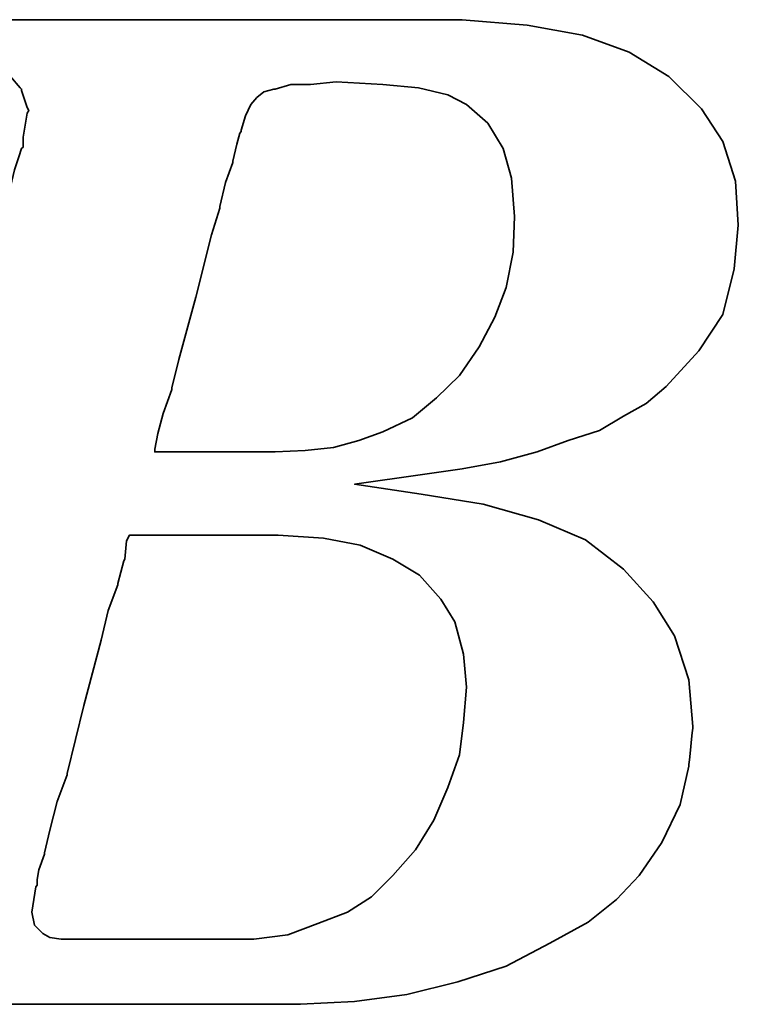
# Model space of a CAD drawing. Header units: millimetres. Extents: x 41.9 to 103.3, y 45.9 to 94.9.
# Tile 23 of 52: x 90.746 to 91.33, y 65.377 to 66.177. Entities that reach past the tile are written whole.
import ezdxf

# ---------------------------------------------------------------- set-up
doc = ezdxf.new("R2010")
doc.units = ezdxf.units.MM
doc.header["$LTSCALE"] = 0.1
doc.layers.add('layer 1', color=7, linetype='CONTINUOUS')

msp = doc.modelspace()

# ---------------------------------------------------------------- linework, layer by layer
at = {"layer": 'layer 1', "color": 7, "lineweight": 35}
for points, knots in [([(90.58583, 65.46464), (90.58583, 65.46464), (90.57671, 65.44388), (90.57671, 65.44388), (90.57671, 65.44388), (90.57671, 65.44388), (90.57551, 65.4416), (90.57551, 65.4416), (90.57551, 65.4416), (90.57551, 65.4416), (90.57551, 65.4404), (90.57551, 65.4404), (90.57551, 65.4404), (90.57551, 65.4404), (90.56183, 65.42672), (90.56183, 65.42672), (90.56183, 65.42672), (90.56183, 65.42672), (90.56063, 65.42672), (90.56063, 65.42672), (90.56063, 65.42672), (90.56063, 65.42672), (90.55943, 65.42552), (90.55943, 65.42552), (90.55943, 65.42552), (90.55943, 65.42552), (90.54095, 65.41628), (90.54095, 65.41628), (90.54095, 65.41628), (90.54095, 65.41628), (90.53879, 65.41628), (90.53879, 65.41628), (90.53879, 65.41628), (90.53879, 65.41628), (90.53759, 65.4152), (90.53759, 65.4152), (90.53759, 65.4152), (90.53759, 65.4152), (90.51671, 65.4128), (90.51671, 65.4128), (90.51671, 65.4128), (90.51671, 65.4128), (90.51575, 65.4128), (90.51575, 65.4128), (90.51575, 65.4128), (90.51575, 65.4128), (90.51335, 65.4128), (90.51335, 65.4128), (90.51335, 65.4128), (90.51335, 65.4128), (90.50639, 65.4128), (90.50639, 65.4128), (90.50639, 65.4128), (90.50639, 65.4128), (90.48791, 65.4128), (90.48791, 65.4128), (90.48791, 65.4128), (90.48791, 65.4128), (90.46967, 65.4128), (90.46967, 65.4128), (90.46967, 65.4128), (90.46967, 65.4128), (90.46727, 65.4128), (90.46727, 65.4128), (90.46727, 65.4128), (90.46727, 65.4128), (90.46727, 65.41172), (90.46727, 65.41172), (90.46727, 65.41172), (90.46727, 65.41172), (90.46607, 65.41052), (90.46607, 65.41052), (90.46607, 65.41052), (90.46607, 65.41052), (90.46151, 65.39336), (90.46151, 65.39336), (90.46151, 65.39336), (90.46151, 65.39336), (90.45815, 65.37716), (90.45815, 65.37716), (90.45815, 65.37716), (90.45815, 65.37716), (90.46031, 65.37716), (90.46031, 65.37716), (90.46031, 65.37716), (90.46031, 65.37716), (90.46967, 65.37716), (90.46967, 65.37716), (90.46967, 65.37716), (90.46967, 65.37716), (90.49487, 65.37716), (90.49487, 65.37716), (90.49487, 65.37716), (90.49487, 65.37716), (90.52955, 65.37716), (90.52955, 65.37716), (90.52955, 65.37716), (90.52955, 65.37716), (90.56855, 65.37716), (90.56855, 65.37716), (90.56855, 65.37716), (90.56855, 65.37716), (90.61463, 65.37716), (90.61463, 65.37716), (90.61463, 65.37716), (90.61463, 65.37716), (90.70919, 65.37716), (90.70919, 65.37716), (90.70919, 65.37716), (90.70919, 65.37716), (90.80591, 65.37716), (90.80591, 65.37716), (90.80591, 65.37716), (90.80591, 65.37716), (90.85199, 65.37716), (90.85199, 65.37716), (90.85199, 65.37716), (90.85199, 65.37716), (90.89111, 65.37716), (90.89111, 65.37716), (90.89111, 65.37716), (90.89111, 65.37716), (90.92567, 65.37716), (90.92567, 65.37716), (90.92567, 65.37716), (90.92567, 65.37716), (90.95087, 65.37716), (90.95087, 65.37716), (90.95087, 65.37716), (90.95087, 65.37716), (90.96023, 65.37716), (90.96023, 65.37716), (90.96023, 65.37716), (90.96023, 65.37716), (90.96719, 65.37716), (90.96719, 65.37716), (90.96719, 65.37716), (90.96719, 65.37716), (90.97175, 65.37716), (90.97175, 65.37716), (90.97175, 65.37716), (90.97175, 65.37716), (90.97391, 65.37716), (90.97391, 65.37716), (90.97391, 65.37716), (90.97391, 65.37716), (91.01783, 65.37944), (91.01783, 65.37944), (91.01783, 65.37944), (91.01783, 65.37944), (91.06031, 65.3852), (91.06031, 65.3852), (91.06031, 65.3852), (91.06031, 65.3852), (91.10183, 65.39552), (91.10183, 65.39552), (91.10183, 65.39552), (91.10183, 65.39552), (91.14095, 65.40824), (91.14095, 65.40824), (91.14095, 65.40824), (91.14095, 65.40824), (91.17671, 65.42672), (91.17671, 65.42672), (91.17671, 65.42672), (91.17671, 65.42672), (91.20767, 65.44388), (91.20767, 65.44388), (91.20767, 65.44388), (91.20767, 65.44388), (91.23071, 65.46236), (91.23071, 65.46236), (91.23071, 65.46236), (91.23071, 65.46236), (91.24919, 65.48192), (91.24919, 65.48192), (91.24919, 65.48192), (91.24919, 65.48192), (91.26767, 65.50856), (91.26767, 65.50856), (91.26767, 65.50856), (91.26767, 65.50856), (91.28255, 65.53952), (91.28255, 65.53952), (91.28255, 65.53952), (91.28255, 65.53952), (91.28951, 65.57072), (91.28951, 65.57072), (91.28951, 65.57072), (91.28951, 65.57072), (91.29287, 65.60288), (91.29287, 65.60288), (91.29287, 65.60288), (91.29287, 65.60288), (91.28951, 65.6408), (91.28951, 65.6408), (91.28951, 65.6408), (91.28951, 65.6408), (91.27799, 65.67656), (91.27799, 65.67656), (91.27799, 65.67656), (91.27799, 65.67656), (91.26071, 65.70416), (91.26071, 65.70416), (91.26071, 65.70416), (91.26071, 65.70416), (91.23647, 65.7308), (91.23647, 65.7308), (91.23647, 65.7308), (91.23647, 65.7308), (91.20551, 65.7548), (91.20551, 65.7548), (91.20551, 65.7548), (91.20551, 65.7548), (91.16735, 65.771), (91.16735, 65.771), (91.16735, 65.771), (91.16735, 65.771), (91.12247, 65.7836), (91.12247, 65.7836), (91.12247, 65.7836), (91.12247, 65.7836), (91.07183, 65.79176), (91.07183, 65.79176), (91.07183, 65.79176), (91.07183, 65.79176), (91.01783, 65.79992), (91.01783, 65.79992), (91.01783, 65.79992), (91.01783, 65.79992), (91.07303, 65.80784), (91.07303, 65.80784), (91.07303, 65.80784), (91.07303, 65.80784), (91.10519, 65.8124), (91.10519, 65.8124), (91.10519, 65.8124), (91.10519, 65.8124), (91.13639, 65.81816), (91.13639, 65.81816), (91.13639, 65.81816), (91.13639, 65.81816), (91.16639, 65.8262), (91.16639, 65.8262), (91.16639, 65.8262), (91.16639, 65.8262), (91.19159, 65.83544), (91.19159, 65.83544), (91.19159, 65.83544), (91.19159, 65.83544), (91.21703, 65.8436), (91.21703, 65.8436), (91.21703, 65.8436), (91.21703, 65.8436), (91.23647, 65.85512), (91.23647, 65.85512), (91.23647, 65.85512), (91.23647, 65.85512), (91.25495, 65.86544), (91.25495, 65.86544), (91.25495, 65.86544), (91.25495, 65.86544), (91.27115, 65.87936), (91.27115, 65.87936), (91.27115, 65.87936), (91.27115, 65.87936), (91.29767, 65.90816), (91.29767, 65.90816), (91.29767, 65.90816), (91.29767, 65.90816), (91.31711, 65.93792), (91.31711, 65.93792), (91.31711, 65.93792), (91.31711, 65.93792), (91.32647, 65.97488), (91.32647, 65.97488), (91.32647, 65.97488), (91.32647, 65.97488), (91.32983, 66.01052), (91.32983, 66.01052), (91.32983, 66.01052), (91.32983, 66.01052), (91.32743, 66.04616), (91.32743, 66.04616), (91.32743, 66.04616), (91.32743, 66.04616), (91.31711, 66.07856), (91.31711, 66.07856), (91.31711, 66.07856), (91.31711, 66.07856), (91.29983, 66.10496), (91.29983, 66.10496), (91.29983, 66.10496), (91.29983, 66.10496), (91.27331, 66.13136), (91.27331, 66.13136), (91.27331, 66.13136), (91.27331, 66.13136), (91.24115, 66.15104), (91.24115, 66.15104), (91.24115, 66.15104), (91.24115, 66.15104), (91.20311, 66.16496), (91.20311, 66.16496), (91.20311, 66.16496), (91.20311, 66.16496), (91.15823, 66.17288), (91.15823, 66.17288), (91.15823, 66.17288), (91.15823, 66.17288), (91.10519, 66.17744), (91.10519, 66.17744), (91.10519, 66.17744), (91.10519, 66.17744), (91.10063, 66.17744), (91.10063, 66.17744), (91.10063, 66.17744), (91.10063, 66.17744), (91.08455, 66.17744), (91.08455, 66.17744), (91.08455, 66.17744), (91.08455, 66.17744), (91.06151, 66.17744), (91.06151, 66.17744), (91.06151, 66.17744), (91.06151, 66.17744), (91.03151, 66.17744), (91.03151, 66.17744), (91.03151, 66.17744), (91.03151, 66.17744), (90.99479, 66.17744), (90.99479, 66.17744), (90.99479, 66.17744), (90.99479, 66.17744), (90.95567, 66.17744), (90.95567, 66.17744), (90.95567, 66.17744), (90.95567, 66.17744), (90.86795, 66.17744), (90.86795, 66.17744), (90.86795, 66.17744), (90.86795, 66.17744), (90.78047, 66.17744), (90.78047, 66.17744), (90.78047, 66.17744), (90.78047, 66.17744), (90.74135, 66.17744), (90.74135, 66.17744), (90.74135, 66.17744), (90.74135, 66.17744), (90.70463, 66.17744), (90.70463, 66.17744), (90.70463, 66.17744), (90.70463, 66.17744), (90.67463, 66.17744), (90.67463, 66.17744), (90.67463, 66.17744), (90.67463, 66.17744), (90.65051, 66.17744), (90.65051, 66.17744), (90.65051, 66.17744), (90.65051, 66.17744), (90.63767, 66.17744), (90.63767, 66.17744), (90.63767, 66.17744), (90.63767, 66.17744), (90.63767, 66.17636), (90.63767, 66.17636), (90.63767, 66.17636), (90.63767, 66.17636), (90.63647, 66.17528), (90.63647, 66.17528), (90.63647, 66.17528), (90.63647, 66.17528), (90.63191, 66.1568), (90.63191, 66.1568), (90.63191, 66.1568), (90.63191, 66.1568), (90.62855, 66.14192), (90.62855, 66.14192), (90.62855, 66.14192), (90.62855, 66.14192), (90.65375, 66.14192), (90.65375, 66.14192), (90.65375, 66.14192), (90.65375, 66.14192), (90.67679, 66.14192), (90.67679, 66.14192), (90.67679, 66.14192), (90.67679, 66.14192), (90.68387, 66.14192), (90.68387, 66.14192), (90.68387, 66.14192), (90.68387, 66.14192), (90.68603, 66.14192), (90.68603, 66.14192), (90.68603, 66.14192), (90.68603, 66.14192), (90.70223, 66.14192), (90.70223, 66.14192), (90.70223, 66.14192), (90.70223, 66.14192), (90.70343, 66.14192), (90.70343, 66.14192), (90.70343, 66.14192), (90.70343, 66.14192), (90.70463, 66.1406), (90.70463, 66.1406), (90.70463, 66.1406), (90.70463, 66.1406), (90.71495, 66.13832), (90.71495, 66.13832), (90.71495, 66.13832), (90.71495, 66.13832), (90.72647, 66.13616), (90.72647, 66.13616), (90.72647, 66.13616), (90.72647, 66.13616), (90.72743, 66.13616), (90.72743, 66.13616), (90.72743, 66.13616), (90.72743, 66.13616), (90.73439, 66.13376), (90.73439, 66.13376), (90.73439, 66.13376), (90.73439, 66.13376), (90.73679, 66.13376), (90.73679, 66.13376), (90.73679, 66.13376), (90.73679, 66.13376), (90.73799, 66.13136), (90.73799, 66.13136), (90.73799, 66.13136), (90.73799, 66.13136), (90.74591, 66.12212), (90.74591, 66.12212), (90.74591, 66.12212), (90.74591, 66.12212), (90.74711, 66.12104), (90.74711, 66.12104), (90.74711, 66.12104), (90.74711, 66.12104), (90.74711, 66.11984), (90.74711, 66.11984), (90.74711, 66.11984), (90.74711, 66.11984), (90.75167, 66.10616), (90.75167, 66.10616), (90.75167, 66.10616), (90.75167, 66.10616), (90.75287, 66.10376), (90.75287, 66.10376), (90.75287, 66.10376), (90.75287, 66.10376), (90.75167, 66.1016), (90.75167, 66.1016), (90.75167, 66.1016), (90.75167, 66.1016), (90.74831, 66.08192), (90.74831, 66.08192), (90.74831, 66.08192), (90.74831, 66.08192), (90.74831, 66.07496), (90.74831, 66.07496), (90.74831, 66.07496), (90.74831, 66.07496), (90.74831, 66.07376), (90.74831, 66.07376), (90.74831, 66.07376), (90.74831, 66.07376), (90.74711, 66.0728), (90.74711, 66.0728), (90.74711, 66.0728), (90.74711, 66.0728), (90.74483, 66.06584), (90.74483, 66.06584), (90.74483, 66.06584), (90.74483, 66.06584), (90.74135, 66.05552), (90.74135, 66.05552), (90.74135, 66.05552), (90.74135, 66.05552), (90.73799, 66.0416), (90.73799, 66.0416), (90.73799, 66.0416), (90.73799, 66.0416), (90.73319, 66.02552), (90.73319, 66.02552), (90.73319, 66.02552), (90.73319, 66.02552), (90.72287, 65.98628), (90.72287, 65.98628), (90.72287, 65.98628), (90.72287, 65.98628), (90.71039, 65.93792), (90.71039, 65.93792), (90.71039, 65.93792), (90.71039, 65.93792), (90.69647, 65.88608), (90.69647, 65.88608), (90.69647, 65.88608), (90.69647, 65.88608), (90.66647, 65.77436), (90.66647, 65.77436), (90.66647, 65.77436), (90.66647, 65.77436), (90.63647, 65.66168), (90.63647, 65.66168), (90.63647, 65.66168), (90.63647, 65.66168), (90.62279, 65.60864), (90.62279, 65.60864), (90.62279, 65.60864), (90.62279, 65.60864), (90.61007, 65.56256), (90.61007, 65.56256), (90.61007, 65.56256), (90.61007, 65.56256), (90.59975, 65.52332), (90.59975, 65.52332), (90.59975, 65.52332), (90.59975, 65.52332), (90.59627, 65.50724), (90.59627, 65.50724), (90.59627, 65.50724), (90.59627, 65.50724), (90.59279, 65.49236), (90.59279, 65.49236), (90.59279, 65.49236), (90.59279, 65.49236), (90.59279, 65.49128), (90.59279, 65.49128), (90.59279, 65.49128), (90.59279, 65.49128), (90.58943, 65.48192), (90.58943, 65.48192), (90.58943, 65.48192), (90.58943, 65.48192), (90.58703, 65.47268), (90.58703, 65.47268), (90.58703, 65.47268), (90.58703, 65.47268), (90.58703, 65.4692), (90.58703, 65.4692), (90.58703, 65.4692), (90.58703, 65.4692), (90.58703, 65.46704), (90.58703, 65.46704), (90.58703, 65.46704), (90.58703, 65.46704), (90.58703, 65.46584), (90.58703, 65.46584), (90.58703, 65.46584), (90.58703, 65.46584), (90.58583, 65.46464), (90.58583, 65.46464)], [0, 0, 0, 0, 0.007194, 0.007194, 0.007194, 0.007194, 0.014388, 0.014388, 0.014388, 0.014388, 0.021583, 0.021583, 0.021583, 0.021583, 0.028777, 0.028777, 0.028777, 0.028777, 0.035971, 0.035971, 0.035971, 0.035971, 0.043165, 0.043165, 0.043165, 0.043165, 0.05036, 0.05036, 0.05036, 0.05036, 0.057554, 0.057554, 0.057554, 0.057554, 0.064748, 0.064748, 0.064748, 0.064748, 0.071942, 0.071942, 0.071942, 0.071942, 0.079137, 0.079137, 0.079137, 0.079137, 0.086331, 0.086331, 0.086331, 0.086331, 0.093525, 0.093525, 0.093525, 0.093525, 0.100719, 0.100719, 0.100719, 0.100719, 0.107914, 0.107914, 0.107914, 0.107914, 0.115108, 0.115108, 0.115108, 0.115108, 0.122302, 0.122302, 0.122302, 0.122302, 0.129496, 0.129496, 0.129496, 0.129496, 0.136691, 0.136691, 0.136691, 0.136691, 0.143885, 0.143885, 0.143885, 0.143885, 0.151079, 0.151079, 0.151079, 0.151079, 0.158273, 0.158273, 0.158273, 0.158273, 0.165468, 0.165468, 0.165468, 0.165468, 0.172662, 0.172662, 0.172662, 0.172662, 0.179856, 0.179856, 0.179856, 0.179856, 0.18705, 0.18705, 0.18705, 0.18705, 0.194245, 0.194245, 0.194245, 0.194245, 0.201439, 0.201439, 0.201439, 0.201439, 0.208633, 0.208633, 0.208633, 0.208633, 0.215827, 0.215827, 0.215827, 0.215827, 0.223022, 0.223022, 0.223022, 0.223022, 0.230216, 0.230216, 0.230216, 0.230216, 0.23741, 0.23741, 0.23741, 0.23741, 0.244604, 0.244604, 0.244604, 0.244604, 0.251799, 0.251799, 0.251799, 0.251799, 0.258993, 0.258993, 0.258993, 0.258993, 0.266187, 0.266187, 0.266187, 0.266187, 0.273381, 0.273381, 0.273381, 0.273381, 0.280576, 0.280576, 0.280576, 0.280576, 0.28777, 0.28777, 0.28777, 0.28777, 0.294964, 0.294964, 0.294964, 0.294964, 0.302158, 0.302158, 0.302158, 0.302158, 0.309353, 0.309353, 0.309353, 0.309353, 0.316547, 0.316547, 0.316547, 0.316547, 0.323741, 0.323741, 0.323741, 0.323741, 0.330935, 0.330935, 0.330935, 0.330935, 0.338129, 0.338129, 0.338129, 0.33813, 0.345324, 0.345324, 0.345324, 0.345324, 0.352518, 0.352518, 0.352518, 0.352518, 0.359712, 0.359712, 0.359712, 0.359712, 0.366906, 0.366906, 0.366906, 0.366906, 0.374101, 0.374101, 0.374101, 0.374101, 0.381295, 0.381295, 0.381295, 0.381295, 0.388489, 0.388489, 0.388489, 0.388489, 0.395683, 0.395683, 0.395683, 0.395683, 0.402878, 0.402878, 0.402878, 0.402878, 0.410072, 0.410072, 0.410072, 0.410072, 0.417266, 0.417266, 0.417266, 0.417266, 0.42446, 0.42446, 0.42446, 0.42446, 0.431655, 0.431655, 0.431655, 0.431655, 0.438849, 0.438849, 0.438849, 0.438849, 0.446043, 0.446043, 0.446043, 0.446043, 0.453237, 0.453237, 0.453237, 0.453237, 0.460432, 0.460432, 0.460432, 0.460432, 0.467626, 0.467626, 0.467626, 0.467626, 0.47482, 0.47482, 0.47482, 0.47482, 0.482014, 0.482014, 0.482014, 0.482014, 0.489209, 0.489209, 0.489209, 0.489209, 0.496403, 0.496403, 0.496403, 0.496403, 0.503597, 0.503597, 0.503597, 0.503597, 0.510791, 0.510791, 0.510791, 0.510791, 0.517986, 0.517986, 0.517986, 0.517986, 0.52518, 0.52518, 0.52518, 0.52518, 0.532374, 0.532374, 0.532374, 0.532374, 0.539568, 0.539568, 0.539568, 0.539568, 0.546763, 0.546763, 0.546763, 0.546763, 0.553957, 0.553957, 0.553957, 0.553957, 0.561151, 0.561151, 0.561151, 0.561151, 0.568345, 0.568345, 0.568345, 0.568345, 0.57554, 0.57554, 0.57554, 0.57554, 0.582734, 0.582734, 0.582734, 0.582734, 0.589928, 0.589928, 0.589928, 0.589928, 0.597122, 0.597122, 0.597122, 0.597122, 0.604317, 0.604317, 0.604317, 0.604317, 0.611511, 0.611511, 0.611511, 0.611511, 0.618705, 0.618705, 0.618705, 0.618705, 0.625899, 0.625899, 0.625899, 0.625899, 0.633094, 0.633094, 0.633094, 0.633094, 0.640288, 0.640288, 0.640288, 0.640288, 0.647482, 0.647482, 0.647482, 0.647482, 0.654676, 0.654676, 0.654676, 0.654676, 0.661871, 0.661871, 0.661871, 0.661871, 0.669065, 0.669065, 0.669065, 0.669065, 0.676259, 0.676259, 0.676259, 0.676259, 0.683453, 0.683453, 0.683453, 0.683453, 0.690647, 0.690647, 0.690647, 0.690647, 0.697842, 0.697842, 0.697842, 0.697842, 0.705036, 0.705036, 0.705036, 0.705036, 0.71223, 0.71223, 0.71223, 0.71223, 0.719424, 0.719424, 0.719424, 0.719424, 0.726619, 0.726619, 0.726619, 0.726619, 0.733813, 0.733813, 0.733813, 0.733813, 0.741007, 0.741007, 0.741007, 0.741007, 0.748201, 0.748201, 0.748201, 0.748201, 0.755396, 0.755396, 0.755396, 0.755396, 0.76259, 0.76259, 0.76259, 0.76259, 0.769784, 0.769784, 0.769784, 0.769784, 0.776978, 0.776978, 0.776978, 0.776978, 0.784173, 0.784173, 0.784173, 0.784173, 0.791367, 0.791367, 0.791367, 0.791367, 0.798561, 0.798561, 0.798561, 0.798561, 0.805755, 0.805755, 0.805755, 0.805755, 0.81295, 0.81295, 0.81295, 0.81295, 0.820144, 0.820144, 0.820144, 0.820144, 0.827338, 0.827338, 0.827338, 0.827338, 0.834532, 0.834532, 0.834532, 0.834532, 0.841727, 0.841727, 0.841727, 0.841727, 0.848921, 0.848921, 0.848921, 0.848921, 0.856115, 0.856115, 0.856115, 0.856115, 0.863309, 0.863309, 0.863309, 0.863309, 0.870504, 0.870504, 0.870504, 0.870504, 0.877698, 0.877698, 0.877698, 0.877698, 0.884892, 0.884892, 0.884892, 0.884892, 0.892086, 0.892086, 0.892086, 0.892086, 0.899281, 0.899281, 0.899281, 0.899281, 0.906475, 0.906475, 0.906475, 0.906475, 0.913669, 0.913669, 0.913669, 0.913669, 0.920863, 0.920863, 0.920863, 0.920863, 0.928058, 0.928058, 0.928058, 0.928058, 0.935252, 0.935252, 0.935252, 0.935252, 0.942446, 0.942446, 0.942446, 0.942446, 0.94964, 0.94964, 0.94964, 0.94964, 0.956835, 0.956835, 0.956835, 0.956835, 0.964029, 0.964029, 0.964029, 0.964029, 0.971223, 0.971223, 0.971223, 0.971223, 0.978417, 0.978417, 0.978417, 0.978417, 0.985612, 0.985612, 0.985612, 0.985612, 0.992806, 0.992806, 0.992806, 0.992806, 1, 1, 1, 1]), ([(90.92903, 66.0992), (90.92903, 66.0992), (90.92567, 66.08768), (90.92567, 66.08768), (90.92567, 66.08768), (90.92567, 66.08768), (90.92567, 66.08648), (90.92567, 66.08648), (90.92567, 66.08648), (90.92567, 66.08648), (90.92447, 66.08528), (90.92447, 66.08528), (90.92447, 66.08528), (90.92447, 66.08528), (90.92207, 66.07616), (90.92207, 66.07616), (90.92207, 66.07616), (90.92207, 66.07616), (90.91871, 66.06236), (90.91871, 66.06236), (90.91871, 66.06236), (90.91871, 66.06236), (90.91871, 66.06128), (90.91871, 66.06128), (90.91871, 66.06128), (90.91871, 66.06128), (90.91295, 66.0452), (90.91295, 66.0452), (90.91295, 66.0452), (90.91295, 66.0452), (90.90827, 66.02552), (90.90827, 66.02552), (90.90827, 66.02552), (90.90827, 66.02552), (90.90827, 66.02432), (90.90827, 66.02432), (90.90827, 66.02432), (90.90827, 66.02432), (90.90143, 66.00248), (90.90143, 66.00248), (90.90143, 66.00248), (90.90143, 66.00248), (90.88871, 65.95184), (90.88871, 65.95184), (90.88871, 65.95184), (90.88871, 65.95184), (90.87503, 65.9012), (90.87503, 65.9012), (90.87503, 65.9012), (90.87503, 65.9012), (90.86927, 65.87816), (90.86927, 65.87816), (90.86927, 65.87816), (90.86927, 65.87816), (90.86927, 65.87696), (90.86927, 65.87696), (90.86927, 65.87696), (90.86927, 65.87696), (90.86231, 65.85728), (90.86231, 65.85728), (90.86231, 65.85728), (90.86231, 65.85728), (90.85775, 65.8412), (90.85775, 65.8412), (90.85775, 65.8412), (90.85775, 65.8412), (90.85535, 65.82848), (90.85535, 65.82848), (90.85535, 65.82848), (90.85535, 65.82848), (90.85535, 65.8262), (90.85535, 65.8262), (90.85535, 65.8262), (90.85535, 65.8262), (90.86111, 65.8262), (90.86111, 65.8262), (90.86111, 65.8262), (90.86111, 65.8262), (90.87959, 65.8262), (90.87959, 65.8262), (90.87959, 65.8262), (90.87959, 65.8262), (90.90023, 65.8262), (90.90023, 65.8262), (90.90023, 65.8262), (90.90023, 65.8262), (90.92111, 65.8262), (90.92111, 65.8262), (90.92111, 65.8262), (90.92111, 65.8262), (90.93719, 65.8262), (90.93719, 65.8262), (90.93719, 65.8262), (90.93719, 65.8262), (90.94871, 65.8262), (90.94871, 65.8262), (90.94871, 65.8262), (90.94871, 65.8262), (90.95327, 65.8262), (90.95327, 65.8262), (90.95327, 65.8262), (90.95327, 65.8262), (90.97751, 65.8274), (90.97751, 65.8274), (90.97751, 65.8274), (90.97751, 65.8274), (91.00055, 65.8298), (91.00055, 65.8298), (91.00055, 65.8298), (91.00055, 65.8298), (91.02119, 65.83544), (91.02119, 65.83544), (91.02119, 65.83544), (91.02119, 65.83544), (91.04087, 65.8424), (91.04087, 65.8424), (91.04087, 65.8424), (91.04087, 65.8424), (91.06487, 65.85392), (91.06487, 65.85392), (91.06487, 65.85392), (91.06487, 65.85392), (91.08455, 65.87), (91.08455, 65.87), (91.08455, 65.87), (91.08455, 65.87), (91.10303, 65.88836), (91.10303, 65.88836), (91.10303, 65.88836), (91.10303, 65.88836), (91.11911, 65.91152), (91.11911, 65.91152), (91.11911, 65.91152), (91.11911, 65.91152), (91.13183, 65.93576), (91.13183, 65.93576), (91.13183, 65.93576), (91.13183, 65.93576), (91.14095, 65.95976), (91.14095, 65.95976), (91.14095, 65.95976), (91.14095, 65.95976), (91.14671, 65.98856), (91.14671, 65.98856), (91.14671, 65.98856), (91.14671, 65.98856), (91.14791, 66.01736), (91.14791, 66.01736), (91.14791, 66.01736), (91.14791, 66.01736), (91.14551, 66.04856), (91.14551, 66.04856), (91.14551, 66.04856), (91.14551, 66.04856), (91.13855, 66.0728), (91.13855, 66.0728), (91.13855, 66.0728), (91.13855, 66.0728), (91.12607, 66.09344), (91.12607, 66.09344), (91.12607, 66.09344), (91.12607, 66.09344), (91.10879, 66.10844), (91.10879, 66.10844), (91.10879, 66.10844), (91.10879, 66.10844), (91.09367, 66.11648), (91.09367, 66.11648), (91.09367, 66.11648), (91.09367, 66.11648), (91.06967, 66.12212), (91.06967, 66.12212), (91.06967, 66.12212), (91.06967, 66.12212), (91.04087, 66.12464), (91.04087, 66.12464), (91.04087, 66.12464), (91.04087, 66.12464), (91.00271, 66.1268), (91.00271, 66.1268), (91.00271, 66.1268), (91.00271, 66.1268), (90.98207, 66.12464), (90.98207, 66.12464), (90.98207, 66.12464), (90.98207, 66.12464), (90.98099, 66.12464), (90.98099, 66.12464), (90.98099, 66.12464), (90.98099, 66.12464), (90.96599, 66.12464), (90.96599, 66.12464), (90.96599, 66.12464), (90.96599, 66.12464), (90.95327, 66.12104), (90.95327, 66.12104), (90.95327, 66.12104), (90.95327, 66.12104), (90.95207, 66.12104), (90.95207, 66.12104), (90.95207, 66.12104), (90.95207, 66.12104), (90.94415, 66.11888), (90.94415, 66.11888), (90.94415, 66.11888), (90.94415, 66.11888), (90.93839, 66.11408), (90.93839, 66.11408), (90.93839, 66.11408), (90.93839, 66.11408), (90.93359, 66.10844), (90.93359, 66.10844), (90.93359, 66.10844), (90.93359, 66.10844), (90.92903, 66.0992), (90.92903, 66.0992)], [0, 0, 0, 0, 0.018519, 0.018519, 0.018519, 0.018519, 0.037037, 0.037037, 0.037037, 0.037037, 0.055556, 0.055556, 0.055556, 0.055556, 0.074074, 0.074074, 0.074074, 0.074074, 0.092593, 0.092593, 0.092593, 0.092593, 0.111111, 0.111111, 0.111111, 0.111111, 0.12963, 0.12963, 0.12963, 0.12963, 0.148148, 0.148148, 0.148148, 0.148148, 0.166667, 0.166667, 0.166667, 0.166667, 0.185185, 0.185185, 0.185185, 0.185185, 0.203704, 0.203704, 0.203704, 0.203704, 0.222222, 0.222222, 0.222222, 0.222222, 0.240741, 0.240741, 0.240741, 0.240741, 0.259259, 0.259259, 0.259259, 0.259259, 0.277778, 0.277778, 0.277778, 0.277778, 0.296296, 0.296296, 0.296296, 0.296296, 0.314815, 0.314815, 0.314815, 0.314815, 0.333333, 0.333333, 0.333333, 0.333333, 0.351852, 0.351852, 0.351852, 0.351852, 0.37037, 0.37037, 0.37037, 0.37037, 0.388889, 0.388889, 0.388889, 0.388889, 0.407407, 0.407407, 0.407407, 0.407407, 0.425926, 0.425926, 0.425926, 0.425926, 0.444444, 0.444444, 0.444444, 0.444444, 0.462963, 0.462963, 0.462963, 0.462963, 0.481481, 0.481481, 0.481481, 0.481481, 0.5, 0.5, 0.5, 0.5, 0.518519, 0.518519, 0.518519, 0.518519, 0.537037, 0.537037, 0.537037, 0.537037, 0.555556, 0.555556, 0.555556, 0.555556, 0.574074, 0.574074, 0.574074, 0.574074, 0.592593, 0.592593, 0.592593, 0.592593, 0.611111, 0.611111, 0.611111, 0.611111, 0.62963, 0.62963, 0.62963, 0.62963, 0.648148, 0.648148, 0.648148, 0.648148, 0.666667, 0.666667, 0.666667, 0.666667, 0.685185, 0.685185, 0.685185, 0.685185, 0.703704, 0.703704, 0.703704, 0.703704, 0.722222, 0.722222, 0.722222, 0.722222, 0.740741, 0.740741, 0.740741, 0.740741, 0.759259, 0.759259, 0.759259, 0.759259, 0.777778, 0.777778, 0.777778, 0.777778, 0.796296, 0.796296, 0.796296, 0.796296, 0.814815, 0.814815, 0.814815, 0.814815, 0.833333, 0.833333, 0.833333, 0.833333, 0.851852, 0.851852, 0.851852, 0.851852, 0.87037, 0.87037, 0.87037, 0.87037, 0.888889, 0.888889, 0.888889, 0.888889, 0.907407, 0.907407, 0.907407, 0.907407, 0.925926, 0.925926, 0.925926, 0.925926, 0.944444, 0.944444, 0.944444, 0.944444, 0.962963, 0.962963, 0.962963, 0.962963, 0.981481, 0.981481, 0.981481, 0.981481, 1, 1, 1, 1]), ([(90.75971, 65.47856), (90.75971, 65.47856), (90.75971, 65.47388), (90.75971, 65.47388), (90.75971, 65.47388), (90.75971, 65.47388), (90.75863, 65.47268), (90.75863, 65.47268), (90.75863, 65.47268), (90.75863, 65.47268), (90.75527, 65.45192), (90.75527, 65.45192), (90.75527, 65.45192), (90.75527, 65.45192), (90.75743, 65.4416), (90.75743, 65.4416), (90.75743, 65.4416), (90.75743, 65.4416), (90.76439, 65.43464), (90.76439, 65.43464), (90.76439, 65.43464), (90.76439, 65.43464), (90.77015, 65.4314), (90.77015, 65.4314), (90.77015, 65.4314), (90.77015, 65.4314), (90.77927, 65.43008), (90.77927, 65.43008), (90.77927, 65.43008), (90.77927, 65.43008), (90.79439, 65.43008), (90.79439, 65.43008), (90.79439, 65.43008), (90.79439, 65.43008), (90.81047, 65.43008), (90.81047, 65.43008), (90.81047, 65.43008), (90.81047, 65.43008), (90.81503, 65.43008), (90.81503, 65.43008), (90.81503, 65.43008), (90.81503, 65.43008), (90.82667, 65.43008), (90.82667, 65.43008), (90.82667, 65.43008), (90.82667, 65.43008), (90.85871, 65.43008), (90.85871, 65.43008), (90.85871, 65.43008), (90.85871, 65.43008), (90.89111, 65.43008), (90.89111, 65.43008), (90.89111, 65.43008), (90.89111, 65.43008), (90.90263, 65.43008), (90.90263, 65.43008), (90.90263, 65.43008), (90.90263, 65.43008), (90.90599, 65.43008), (90.90599, 65.43008), (90.90599, 65.43008), (90.90599, 65.43008), (90.93599, 65.43008), (90.93599, 65.43008), (90.93599, 65.43008), (90.93599, 65.43008), (90.96359, 65.43368), (90.96359, 65.43368), (90.96359, 65.43368), (90.96359, 65.43368), (90.98783, 65.4428), (90.98783, 65.4428), (90.98783, 65.4428), (90.98783, 65.4428), (91.01207, 65.45192), (91.01207, 65.45192), (91.01207, 65.45192), (91.01207, 65.45192), (91.03151, 65.46464), (91.03151, 65.46464), (91.03151, 65.46464), (91.03151, 65.46464), (91.04879, 65.48192), (91.04879, 65.48192), (91.04879, 65.48192), (91.04879, 65.48192), (91.06727, 65.5028), (91.06727, 65.5028), (91.06727, 65.5028), (91.06727, 65.5028), (91.08215, 65.5268), (91.08215, 65.5268), (91.08215, 65.5268), (91.08215, 65.5268), (91.09367, 65.55332), (91.09367, 65.55332), (91.09367, 65.55332), (91.09367, 65.55332), (91.10303, 65.57984), (91.10303, 65.57984), (91.10303, 65.57984), (91.10303, 65.57984), (91.10639, 65.60624), (91.10639, 65.60624), (91.10639, 65.60624), (91.10639, 65.60624), (91.10879, 65.63504), (91.10879, 65.63504), (91.10879, 65.63504), (91.10879, 65.63504), (91.10639, 65.66168), (91.10639, 65.66168), (91.10639, 65.66168), (91.10639, 65.66168), (91.09943, 65.68808), (91.09943, 65.68808), (91.09943, 65.68808), (91.09943, 65.68808), (91.08791, 65.70644), (91.08791, 65.70644), (91.08791, 65.70644), (91.08791, 65.70644), (91.07063, 65.726), (91.07063, 65.726), (91.07063, 65.726), (91.07063, 65.726), (91.04879, 65.73884), (91.04879, 65.73884), (91.04879, 65.73884), (91.04879, 65.73884), (91.02227, 65.75024), (91.02227, 65.75024), (91.02227, 65.75024), (91.02227, 65.75024), (90.99251, 65.756), (90.99251, 65.756), (90.99251, 65.756), (90.99251, 65.756), (90.95567, 65.7584), (90.95567, 65.7584), (90.95567, 65.7584), (90.95567, 65.7584), (90.95327, 65.7584), (90.95327, 65.7584), (90.95327, 65.7584), (90.95327, 65.7584), (90.94871, 65.7584), (90.94871, 65.7584), (90.94871, 65.7584), (90.94871, 65.7584), (90.93479, 65.7584), (90.93479, 65.7584), (90.93479, 65.7584), (90.93479, 65.7584), (90.91631, 65.7584), (90.91631, 65.7584), (90.91631, 65.7584), (90.91631, 65.7584), (90.89339, 65.7584), (90.89339, 65.7584), (90.89339, 65.7584), (90.89339, 65.7584), (90.87023, 65.7584), (90.87023, 65.7584), (90.87023, 65.7584), (90.87023, 65.7584), (90.84719, 65.7584), (90.84719, 65.7584), (90.84719, 65.7584), (90.84719, 65.7584), (90.83471, 65.7584), (90.83471, 65.7584), (90.83471, 65.7584), (90.83471, 65.7584), (90.83243, 65.75384), (90.83243, 65.75384), (90.83243, 65.75384), (90.83243, 65.75384), (90.83111, 65.73884), (90.83111, 65.73884), (90.83111, 65.73884), (90.83111, 65.73884), (90.83015, 65.73752), (90.83015, 65.73752), (90.83015, 65.73752), (90.83015, 65.73752), (90.82535, 65.71928), (90.82535, 65.71928), (90.82535, 65.71928), (90.82535, 65.71928), (90.82535, 65.71808), (90.82535, 65.71808), (90.82535, 65.71808), (90.82535, 65.71808), (90.81743, 65.6972), (90.81743, 65.6972), (90.81743, 65.6972), (90.81743, 65.6972), (90.81167, 65.67308), (90.81167, 65.67308), (90.81167, 65.67308), (90.81167, 65.67308), (90.79775, 65.62016), (90.79775, 65.62016), (90.79775, 65.62016), (90.79775, 65.62016), (90.78407, 65.56484), (90.78407, 65.56484), (90.78407, 65.56484), (90.78407, 65.56484), (90.78407, 65.56376), (90.78407, 65.56376), (90.78407, 65.56376), (90.78407, 65.56376), (90.77603, 65.54192), (90.77603, 65.54192), (90.77603, 65.54192), (90.77603, 65.54192), (90.77015, 65.51876), (90.77015, 65.51876), (90.77015, 65.51876), (90.77015, 65.51876), (90.76559, 65.5004), (90.76559, 65.5004), (90.76559, 65.5004), (90.76559, 65.5004), (90.76559, 65.4992), (90.76559, 65.4992), (90.76559, 65.4992), (90.76559, 65.4992), (90.76103, 65.48648), (90.76103, 65.48648), (90.76103, 65.48648), (90.76103, 65.48648), (90.75971, 65.47856), (90.75971, 65.47856)], [0, 0, 0, 0, 0.016949, 0.016949, 0.016949, 0.016949, 0.033898, 0.033898, 0.033898, 0.033898, 0.050847, 0.050847, 0.050847, 0.050847, 0.067797, 0.067797, 0.067797, 0.067797, 0.084746, 0.084746, 0.084746, 0.084746, 0.101695, 0.101695, 0.101695, 0.101695, 0.118644, 0.118644, 0.118644, 0.118644, 0.135593, 0.135593, 0.135593, 0.135593, 0.152542, 0.152542, 0.152542, 0.152542, 0.169492, 0.169492, 0.169492, 0.169492, 0.186441, 0.186441, 0.186441, 0.186441, 0.20339, 0.20339, 0.20339, 0.20339, 0.220339, 0.220339, 0.220339, 0.220339, 0.237288, 0.237288, 0.237288, 0.237288, 0.254237, 0.254237, 0.254237, 0.254237, 0.271186, 0.271186, 0.271186, 0.271186, 0.288136, 0.288136, 0.288136, 0.288136, 0.305085, 0.305085, 0.305085, 0.305085, 0.322034, 0.322034, 0.322034, 0.322034, 0.338983, 0.338983, 0.338983, 0.338983, 0.355932, 0.355932, 0.355932, 0.355932, 0.372881, 0.372881, 0.372881, 0.372881, 0.389831, 0.389831, 0.389831, 0.389831, 0.40678, 0.40678, 0.40678, 0.40678, 0.423729, 0.423729, 0.423729, 0.423729, 0.440678, 0.440678, 0.440678, 0.440678, 0.457627, 0.457627, 0.457627, 0.457627, 0.474576, 0.474576, 0.474576, 0.474576, 0.491525, 0.491525, 0.491525, 0.491525, 0.508475, 0.508475, 0.508475, 0.508475, 0.525424, 0.525424, 0.525424, 0.525424, 0.542373, 0.542373, 0.542373, 0.542373, 0.559322, 0.559322, 0.559322, 0.559322, 0.576271, 0.576271, 0.576271, 0.576271, 0.59322, 0.59322, 0.59322, 0.59322, 0.610169, 0.610169, 0.610169, 0.61017, 0.627119, 0.627119, 0.627119, 0.627119, 0.644068, 0.644068, 0.644068, 0.644068, 0.661017, 0.661017, 0.661017, 0.661017, 0.677966, 0.677966, 0.677966, 0.677966, 0.694915, 0.694915, 0.694915, 0.694915, 0.711864, 0.711864, 0.711864, 0.711864, 0.728814, 0.728814, 0.728814, 0.728814, 0.745763, 0.745763, 0.745763, 0.745763, 0.762712, 0.762712, 0.762712, 0.762712, 0.779661, 0.779661, 0.779661, 0.779661, 0.79661, 0.79661, 0.79661, 0.79661, 0.813559, 0.813559, 0.813559, 0.813559, 0.830508, 0.830508, 0.830508, 0.830508, 0.847458, 0.847458, 0.847458, 0.847458, 0.864407, 0.864407, 0.864407, 0.864407, 0.881356, 0.881356, 0.881356, 0.881356, 0.898305, 0.898305, 0.898305, 0.898305, 0.915254, 0.915254, 0.915254, 0.915254, 0.932203, 0.932203, 0.932203, 0.932203, 0.949153, 0.949153, 0.949153, 0.949153, 0.966102, 0.966102, 0.966102, 0.966102, 0.983051, 0.983051, 0.983051, 0.983051, 1, 1, 1, 1])]:
    msp.add_open_spline(points, degree=3, knots=knots, dxfattribs=at)

doc.saveas('drawing.dxf')
